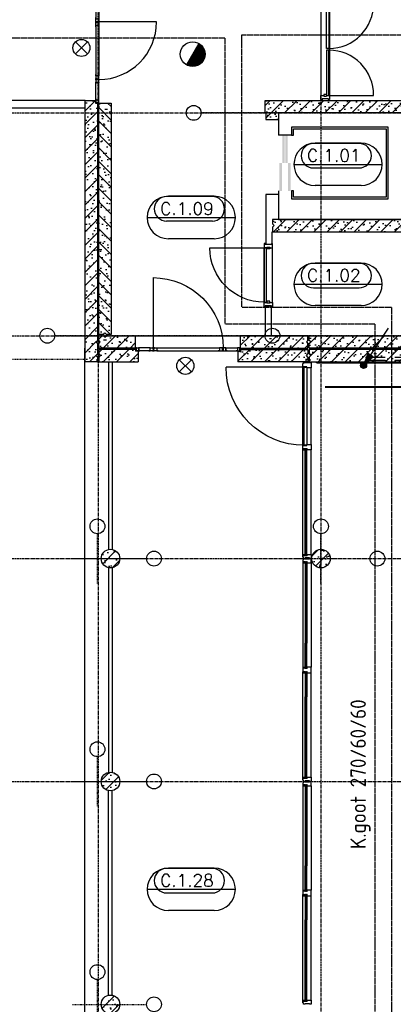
# Model space of a CAD drawing. Extents: x 0 to 1189, y 0 to 841.
# Tile 26 of 33: x 576 to 636, y 396 to 555. Entities that reach past the tile are written whole.
import ezdxf

# ---------------------------------------------------------------- set-up
doc = ezdxf.new("R2010")
doc.units = 0
doc.header["$PDSIZE"] = 2
for name, pattern in [('AUSGEZOGEN', [0]), ('B0304', [6, 5, -0.5, 0, -0.5]), ('B0702', [1.171875, 0.78125, -0.390625]), ('DASHDOT', [25.4, 12.7, -6.35, 0, -6.35]), ('E0001', [1, 1, 0]), ('E0003', [4.7625, 3.175, -1.5875])]:
    doc.linetypes.add(name, pattern=pattern)
doc.layers.get('0').update_dxf_attribs({"linetype": 'CONTINUOUS'})
for name, color, linetype in [('AB$1A---_ATTRIB', 9, 'CONTINUOUS'), ('AL$1A---_ALGEMEEN', 9, 'CONTINUOUS'), ('EL63----_LICHTINST', 2, 'CONTINUOUS'), ('EL65----_BEVEILIGING', 2, 'CONTINUOUS'), ('ET6130--_KANALISATIE', 7, 'CONTINUOUS'), ('GOTEN', 3, 'CONTINUOUS'), ('STRAMIEN', 1, 'CONTINUOUS')]:
    doc.layers.add(name, color=color, linetype=linetype)
doc.styles.add('B-01', font='romans.shx', dxfattribs={"width": 1.2})
doc.styles.add('ROMANS', font='romans.shx', dxfattribs={"height": 300})
doc.styles.add('ROMANSCURSIEF', font='romans.shx', dxfattribs={"oblique": 15, "height": 300})
doc.styles.get("Standard").update_dxf_attribs({"font": 'ISO'})
pattern_1 = [(225, (0, 0), (108.6116, -108.6116), []), (197, (0, 0), (-41.2599, -127.7242), [0, -130.56, -73.92, 0, -107.52]), (228, (0, 0), (29.4649, -129.8749), [0, -129.28, 0, -131.84, 0, -106.24]), (251, (0, 0), (76.6585, -107.6209), [0, -128, 0, -768, -105.28])]

# ---------------------------------------------------------------- blocks, each defined once
blk = doc.blocks.new('-954P1-KHIB')
at = {"layer": 'AL$1A---_ALGEMEEN'}
blk.add_lwpolyline([(-87, -105), (-61, -105), (-61, -52), (-87, -52)], close=True, dxfattribs=at)
blk = doc.blocks.new('-P1KHI01')
at = {"layer": 'AL$1A---_ALGEMEEN', "ltscale": 2}
for p, q in [((20, 876), (20, -3)), ((-49, -18.5), (-49, 0)), ((-49, 0), (18, 0)), ((18, 0), (18, -43)), ((968, 0), (901, 0)), ((901, 0), (901, -43)), ((968, -18.5), (968, 0)), ((-49, -18.5), (-40, -18.5)), ((-49, -120.5), (-40, -120.5)), ((18, -139), (-49, -139)), ((-40, -18.5), (-40, -120.5)), ((9, -43), (9, -96)), ((9, -43), (18, -43)), ((9, -96), (18, -96)), ((18, -96), (18, -139)), ((910, -43), (901, -43)), ((910, -96), (901, -96)), ((901, -96), (901, -139)), ((901, -139), (968, -139)), ((910, -43), (910, -96)), ((968, -18.5), (959, -18.5)), ((959, -18.5), (959, -120.5)), ((968, -120.5), (959, -120.5))]:
    blk.add_line(p, q, dxfattribs=at)
at = {"layer": 'AL$1A---_ALGEMEEN', "color": 15, "ltscale": 2}
for p, q in [((901, 0), (18, 0)), ((901, -139), (18, -139))]:
    blk.add_line(p, q, dxfattribs=at)
at = {"layer": 'AL$1A---_ALGEMEEN', "ltscale": 2}
for points in [[(-49, -139), (-49, -120.5)], [(968, -139), (968, -120.5)]]:
    blk.add_lwpolyline(points, dxfattribs=at)
at = {"layer": 'AL$1A---_ALGEMEEN', "color": 15}
blk.add_lwpolyline([(899, -3), (899, -42), (20, -42), (20, -3)], close=True, dxfattribs=at)
at = {"layer": 'AL$1A---_ALGEMEEN'}
blk.add_lwpolyline([(884, -43), (910, -43), (910, -96), (884, -96)], close=True, dxfattribs=at)
at = {"layer": 'AL$1A---_ALGEMEEN', "ltscale": 2}
blk.add_arc((20, -3), 879, 0.19555, 90, dxfattribs=at)
at = {"layer": 'AL$1A---_ALGEMEEN', "ltscale": 2, "rotation": 180}
blk.add_blockref('-954P1-KHIB', (-52.4, -148.3), dxfattribs=at)
blk = doc.blocks.new('-STR-P2')
at = {"layer": 'AL$1A---_ALGEMEEN', "linetype": 'DASHDOT', "ltscale": 0.1}
for p, q in [((0, -401), (0, 401)), ((-401, 0), (793, 0))]:
    blk.add_line(p, q, dxfattribs=at)
at = {"layer": 'AL$1A---_ALGEMEEN', "linetype": 'Continuous', "ltscale": 2}
for centre in [(0, 521), (913, 0)]:
    blk.add_circle(centre, 120, dxfattribs=at)
blk.add_point((0, 0), dxfattribs=at)
blk = doc.blocks.new('-P283')
at = {"layer": 'AL$1A---_ALGEMEEN', "ltscale": 2}
h = blk.add_hatch(dxfattribs=at)
h.set_pattern_fill('PREFB', color=256, scale=8, angle=180, style=0)
h.set_pattern_definition(pattern_1)
h.paths.add_polyline_path([(150, 0, 1), (-150, 0, 1)])
at = {"layer": 'AL$1A---_ALGEMEEN', "color": 15, "ltscale": 2}
blk.add_circle((0, 0), 150, dxfattribs=at)
at = {"layer": 'AL$1A---_ALGEMEEN', "color": 15, "linetype": 'Continuous'}
blk.add_circle((0, 0), 150, dxfattribs=at)
at = {"layer": 'AL$1A---_ALGEMEEN', "linetype": 'DASHDOT', "ltscale": 0.5}
blk.add_blockref('-STR-P2', (0, 0), dxfattribs=at)
blk = doc.blocks.new('-90X136X')
at = {"layer": 'AL$1A---_ALGEMEEN', "ltscale": 2}
for p, q in [((-90, 0), (-90, -30)), ((0, 0), (-90, 0)), ((0, -30), (0, 0)), ((-90, -30), (-90, -72)), ((-90, -72), (-73, -72)), ((-73, -72), (-73, -139)), ((-73, -139), (-47, -139)), ((-47, -139), (-20, -139))]:
    blk.add_line(p, q, dxfattribs=at)
blk.add_lwpolyline([(0, -30), (-9, -30), (-9, -124), (-20, -124), (-20, -139)], dxfattribs=at)
blk = doc.blocks.new('-P1KHI31')
at = {"layer": 'AL$1A---_ALGEMEEN', "ltscale": 2}
for p, q in [((69, -155), (2, -155)), ((2, -155), (2, -185)), ((69, -227), (69, -155)), ((1844.5, -155), (1754.5, -155)), ((1754.5, -155), (1754.5, -185)), ((1844.5, -227), (1844.5, -155)), ((2, -185), (11, -185)), ((11, -254), (2, -254)), ((2, -254), (2, -279)), ((2, -279), (22, -279)), ((11, -185), (11, -254)), ((22, -279), (22, -294)), ((22, -294), (52, -294)), ((52, -227), (69, -227)), ((52, -294), (52, -227)), ((1754.5, -185), (1754.5, -227)), ((1754.5, -227), (1771.5, -227)), ((1771.5, -227), (1771.5, -294)), ((1771.5, -294), (1797.5, -294)), ((1797.5, -294), (1827.5, -294)), ((1797.5, -294), (1797.5, -294)), ((1827.5, -294), (1827.5, -227)), ((1827.5, -227), (1844.5, -227)), ((3094, -269), (3094, -1533)), ((3122, -294), (3122, -294))]:
    blk.add_line(p, q, dxfattribs=at)
at = {"layer": 'AL$1A---_ALGEMEEN', "color": 15, "ltscale": 2}
for p, q in [((69, -155), (1754.5, -155)), ((1844.5, -155), (3079, -155)), ((52, -294), (3096, -294)), ((57, -230), (1766.5, -230)), ((57, -230), (57, -254)), ((57, -235), (1766.5, -235)), ((57, -250), (1766.5, -250)), ((57, -254), (1766.5, -254)), ((65, -235), (65, -250)), ((1758.5, -235), (1758.5, -250)), ((1766.5, -230), (1766.5, -254))]:
    blk.add_line(p, q, dxfattribs=at)
at = {"layer": 'AL$1A---_ALGEMEEN', "color": 15}
for p, q in [((69, -227), (73.2, -230)), ((69, -257), (73.2, -254)), ((1754.5, -227), (1750.3, -230)), ((1754.5, -257), (1750.3, -254))]:
    blk.add_line(p, q, dxfattribs=at)
at = {"layer": 'AL$1A---_ALGEMEEN', "color": 15, "ltscale": 2}
for points in [[(57, -254), (52, -254), (57, -230), (52, -230), (57, -254)], [(1766.5, -254), (1771.5, -254), (1766.5, -230), (1771.5, -230), (1766.5, -254)]]:
    blk.add_lwpolyline(points, dxfattribs=at)
at = {"layer": 'AL$1A---_ALGEMEEN'}
for points in [[(52, -284), (69, -284), (69, -257), (52, -257)], [(1771.5, -284), (1754.5, -284), (1754.5, -257), (1771.5, -257)]]:
    blk.add_lwpolyline(points, close=True, dxfattribs=at)
at = {"layer": 'AL$1A---_ALGEMEEN', "ltscale": 2}
blk.add_lwpolyline([(1830, -229), (1830, -269), (3094, -269), (3094, -229)], close=True, dxfattribs=at)
blk.add_arc((3094, -269), 1264, 180, 270, dxfattribs=at)
at = {"layer": 'AL$1A---_ALGEMEEN'}
for p in [(52, -227), (52, -257), (1771.5, -227), (1771.5, -257)]:
    blk.add_point(p, dxfattribs=at)
at = {"layer": 'AL$1A---_ALGEMEEN', "ltscale": 2}
blk.add_blockref('-90X136X', (3169, -155), dxfattribs=at)
blk = doc.blocks.new('-GLASA')
at = {"layer": 'AL$1A---_ALGEMEEN', "color": 15, "ltscale": 2}
for p, q in [((5, 27), (407, 27)), ((5, 27), (5, 3)), ((5, 22), (407, 22)), ((5, 7), (407, 7)), ((5, 3), (407, 3)), ((13, 22), (13, 7))]:
    blk.add_line(p, q, dxfattribs=at)
at = {"layer": 'AL$1A---_ALGEMEEN', "color": 15}
for p, q in [((17, 30), (21, 27)), ((17, 0), (21, 3))]:
    blk.add_line(p, q, dxfattribs=at)
at = {"layer": 'AL$1A---_ALGEMEEN', "color": 15, "ltscale": 2}
blk.add_lwpolyline([(5, 3), (0, 3), (5, 27), (0, 27), (5, 3)], dxfattribs=at)
at = {"layer": 'AL$1A---_ALGEMEEN'}
for p in [(0, 30), (0, 0)]:
    blk.add_point(p, dxfattribs=at)
blk = doc.blocks.new('-P1KHI32')
at = {"layer": 'AL$1A---_ALGEMEEN', "ltscale": 2}
for p, q in [((69, -155), (2, -155)), ((2, -155), (2, -185)), ((69, -227), (69, -155)), ((1845, -155), (1755, -155)), ((1755, -155), (1755, -185)), ((1845, -227), (1845, -155)), ((3531, -227), (3531, -155)), ((3531, -155), (3598, -155)), ((3598, -155), (3598, -185)), ((2, -185), (11, -185)), ((11, -254), (2, -254)), ((2, -254), (2, -279)), ((2, -279), (22, -279)), ((11, -185), (11, -254)), ((22, -279), (22, -294)), ((22, -294), (52, -294)), ((52, -227), (69, -227)), ((52, -294), (52, -227)), ((1755, -185), (1755, -227)), ((1755, -227), (1772, -227)), ((1772, -227), (1772, -294)), ((1772, -294), (1798, -294)), ((1798, -294), (1798, -294)), ((1798, -294), (1828, -294)), ((1828, -227), (1845, -227)), ((1828, -294), (1828, -227)), ((3548, -227), (3531, -227)), ((3548, -294), (3548, -227)), ((3578, -294), (3548, -294)), ((3598, -279), (3578, -279)), ((3578, -279), (3578, -294)), ((3598, -185), (3589, -185)), ((3589, -185), (3589, -254)), ((3589, -254), (3598, -254)), ((3598, -254), (3598, -279))]:
    blk.add_line(p, q, dxfattribs=at)
at = {"layer": 'AL$1A---_ALGEMEEN', "color": 15, "ltscale": 2}
for p, q in [((69, -155), (1755, -155)), ((3531, -155), (1845, -155)), ((52, -294), (1772, -294)), ((432, -230), (1365, -230)), ((432, -235), (1365, -235)), ((432, -250), (1365, -250)), ((432, -254), (1365, -254)), ((3548, -294), (1828, -294)), ((3168, -230), (2235, -230)), ((3168, -235), (2235, -235)), ((3168, -250), (2235, -250)), ((3168, -254), (2235, -254))]:
    blk.add_line(p, q, dxfattribs=at)
at = {"layer": 'AL$1A---_ALGEMEEN'}
for points in [[(52, -284), (69, -284), (69, -257), (52, -257)], [(1772, -284), (1755, -284), (1755, -257), (1772, -257)], [(1830, -284), (1847, -284), (1847, -257), (1830, -257)], [(3548, -284), (3531, -284), (3531, -257), (3548, -257)]]:
    blk.add_lwpolyline(points, close=True, dxfattribs=at)
at = {"layer": 'AL$1A---_ALGEMEEN', "ltscale": 2}
for p in [(52, -257), (1828, -257)]:
    blk.add_blockref('-GLASA', p, dxfattribs=at)
at = {"layer": 'AL$1A---_ALGEMEEN', "ltscale": 2, "xscale": -1}
for p in [(1772, -257), (3548, -257)]:
    blk.add_blockref('-GLASA', p, dxfattribs=at)
blk = doc.blocks.new('-P1KHI20')
at = {"layer": 'AL$1A---_ALGEMEEN', "ltscale": 2}
for p, q in [((-3, 0), (64, 0)), ((-3, -19), (-3, 0)), ((7, -19), (-3, -19)), ((-3, -139), (-3, -121)), ((-3, -121), (7, -121)), ((64, -139), (-3, -139)), ((7, -121), (7, -19)), ((64, 0), (64, -49)), ((64, -90), (64, -139)), ((66, -130), (66, -851)), ((1552, -130), (1552, -851)), ((1621, 0), (1554, 0)), ((1554, 0), (1554, -49)), ((1554, -90), (1554, -139)), ((1554, -139), (1621, -139)), ((1611, -121), (1611, -19)), ((1611, -19), (1621, -19)), ((1621, -121), (1611, -121)), ((1621, -19), (1621, 0)), ((1621, -139), (1621, -121))]:
    blk.add_line(p, q, dxfattribs=at)
at = {"layer": 'AL$1A---_ALGEMEEN', "color": 15, "ltscale": 2}
for p, q in [((1554, 0), (64, 0)), ((1554, -139), (64, -139))]:
    blk.add_line(p, q, dxfattribs=at)
at = {"layer": 'AL$1A---_ALGEMEEN'}
for p, q in [((81, -49), (55, -49)), ((55, -49), (55, -90)), ((81, -90), (55, -90)), ((81, -90), (81, -49)), ((1537, -90), (1537, -49)), ((1537, -49), (1563, -49)), ((1537, -90), (1563, -90)), ((1563, -49), (1563, -90))]:
    blk.add_line(p, q, dxfattribs=at)
at = {"layer": 'AL$1A---_ALGEMEEN', "color": 15}
for points in [[(796, -130), (796, -91), (66, -91), (66, -130)], [(822, -130), (822, -91), (1552, -91), (1552, -130)]]:
    blk.add_lwpolyline(points, close=True, dxfattribs=at)
at = {"layer": 'AL$1A---_ALGEMEEN', "ltscale": 2}
for centre, start, end in [((74, -129), 269.366, 359.9227), ((1544, -129), 180.0773, 270.634)]:
    blk.add_arc(centre, 722, start, end, dxfattribs=at)
blk = doc.blocks.new('-P258')
at = {"layer": 'AL$1A---_ALGEMEEN'}
h = blk.add_hatch(dxfattribs=at)
h.set_pattern_fill('PREFB', color=256, scale=8, angle=180, style=0)
h.set_pattern_definition(pattern_1)
h.paths.add_polyline_path([(1440, 0), (-780, 0), (-780, -75), (-755, -100), (-780, -125), (-780, -200), (1440, -200), (1440, -125), (1415, -100), (1440, -75)])
at = {"layer": 'AL$1A---_ALGEMEEN', "color": 15, "linetype": 'Continuous'}
for p, q in [((1440, 0), (-780, 0)), ((-780, 0), (-780, -75)), ((1440, 0), (1440, -75)), ((-755, -100), (-780, -75)), ((-780, -125), (-755, -100)), ((-780, -125), (-780, -200)), ((1440, -75), (1415, -100)), ((1415, -100), (1440, -125)), ((1440, -125), (1440, -200)), ((-780, -200), (1440, -200))]:
    blk.add_line(p, q, dxfattribs=at)
blk = doc.blocks.new('01564')
at = {"layer": 'AL$1A---_ALGEMEEN', "color": 15, "linetype": 'AUSGEZOGEN'}
for p, q in [((0, 1.5), (0, 48.5)), ((1.5, 50), (38.5, 50)), ((1.5, 1.5), (1.5, 48.5)), ((1.5, 48.5), (38.5, 48.5)), ((40, 1.5), (1.5, 1.5)), ((58.5, 0), (1.5, 0)), ((38.5, 48.5), (38.5, 3)), ((40, 48.5), (40, 3)), ((40, 3), (58.5, 3)), ((58.5, 1.5), (40, 1.5))]:
    blk.add_line(p, q, dxfattribs=at)
for centre, start, end in [((1.5, 48.5), 90, 180), ((1.5, 1.5), 180, 270), ((38.5, 48.5), 0, 90), ((40, 3), 180, 270), ((58.5, 1.5), 0, 90), ((58.5, 1.5), 270, 0)]:
    blk.add_arc(centre, 1.5, start, end, dxfattribs=at)
blk = doc.blocks.new('30114')
at = {"layer": 'AL$1A---_ALGEMEEN', "color": 15, "linetype": 'AUSGEZOGEN'}
for p, q in [((-18.5, 3), (0, 3)), ((0, 1.5), (-18.5, 1.5)), ((0, 0), (-18.5, 0)), ((0, 21.22636), (0, 48.5)), ((0, 3), (0, 21.22636)), ((42, 1.5), (0, 1.5)), ((61.5, 0), (0, 0)), ((1.5, 50), (38.5, 50)), ((1.5, 21.22636), (1.5, 48.5)), ((1.5, 48.5), (38.5, 48.5)), ((1.5, 3), (1.5, 21.22636)), ((38.5, 48.5), (38.5, 43)), ((40, 48.5), (40, 43)), ((40, 43), (48.5, 43)), ((40, 41.5), (48.5, 41.5)), ((48.5, 8.5), (42, 8.5)), ((48.5, 7), (42, 7)), ((42, 3), (61.5, 3)), ((42, 1.5), (61.5, 1.5)), ((48.5, 41.5), (48.5, 21.22636)), ((48.5, 21.22636), (48.5, 8.5)), ((50, 41.5), (50, 21.22636)), ((50, 21.22636), (50, 8.5))]:
    blk.add_line(p, q, dxfattribs=at)
for centre, radius, start, end in [((-18.5, 1.5), 1.5, 90, 180), ((-18.5, 1.5), 1.5, 180, 270), ((1.5, 48.5), 1.5, 90, 180), ((0, 3), 1.5, 270, 0), ((38.5, 48.5), 1.5, 0, 90), ((40, 43), 1.5, 180, 270), ((42, 5), 3.5, 90, 180), ((42, 5), 3.5, 180, 270), ((42, 5), 2, 90, 180), ((42, 5), 2, 180, 270), ((48.5, 41.5), 1.5, 0, 90), ((48.5, 8.5), 1.5, 270, 0), ((61.5, 1.5), 1.5, 0, 90), ((61.5, 1.5), 1.5, 270, 0)]:
    blk.add_arc(centre, radius, start, end, dxfattribs=at)
blk = doc.blocks.new('30416')
at = {"layer": 'AL$1A---_ALGEMEEN', "color": 15, "linetype": 'AUSGEZOGEN'}
for p, q in [((-21.50002, 50), (9.86174, 50.00002)), ((-21.50002, 48.5), (-2.000015, 48.5)), ((-2.000015, 47), (-21.50002, 47)), ((-10, 31.0621), (-10, 41.5)), ((-10, 8.5), (-10, 31.0621)), ((-8.5, 43), (-2, 43)), ((-8.5, 41.5), (-2, 41.5)), ((-8.5, 31.0621), (-8.5, 41.5)), ((-8.5, 8.5), (-8.5, 31.0621)), ((0, 8.5), (-8.5, 8.5)), ((0, 7), (-8.5, 7)), ((-2.000015, 48.5), (9.86174, 48.5)), ((0, 1.5), (0, 7)), ((1.5, 1.5), (1.5, 7)), ((9.861786, 1.5), (1.5, 1.5)), ((9.861786, 0), (1.5, 0)), ((40, 1.500015), (9.861755, 1.5)), ((9.861786, 50), (38.5, 50.00002)), ((9.861786, 48.5), (38.5, 48.50002)), ((58.50002, 0.000015), (9.861786, 0)), ((38.5, 48.5), (38.5, 31.0621)), ((38.5, 31.06212), (38.5, 3.000015)), ((40, 48.5), (40, 31.0621)), ((40, 31.06212), (40, 3.000015)), ((40, 3.000015), (58.5, 3.000015)), ((58.50002, 1.500015), (40, 1.500015))]:
    blk.add_line(p, q, dxfattribs=at)
for centre, radius, start, end in [((-21.50002, 48.5), 1.5, 90, 180), ((-21.50002, 48.5), 1.5, 180, 270), ((-8.5, 41.5), 1.5, 90, 180), ((-8.5, 8.5), 1.5, 180, 270), ((-2.000015, 45), 3.5, 0, 90.00001), ((-2.000015, 45), 2, 0, 90.00001), ((-2.000015, 45), 3.5, 270, 0), ((-2.000015, 45), 2, 270, 0), ((0, 7), 1.5, 0, 90), ((1.5, 1.5), 1.5, 180, 270), ((38.5, 48.5), 1.5, 0, 90.00001), ((40, 3.000015), 1.5, 180, 270), ((58.50002, 1.500015), 1.5, 0, 90.00001), ((58.50002, 1.500015), 1.5, 270, 0)]:
    blk.add_arc(centre, radius, start, end, dxfattribs=at)
blk = doc.blocks.new('-954P1-KSI04')
at = {"layer": 'AL$1A---_ALGEMEEN', "color": 15, "ltscale": 2}
for p, q in [((-1647.499996, -55), (-1359.499998, -55)), ((-1627.499996, -5), (-1379.499998, -5)), ((-441.499998, -55.00002), (-1254.499998, -55.00002)), ((-461.500018, -5.000015), (-1234.499978, -5.000015)), ((-48.5, -55), (-336.499998, -55)), ((-68.5, -5), (-316.499998, -5))]:
    blk.add_line(p, q, dxfattribs=at)
at = {"layer": 'AL$1A---_ALGEMEEN', "ltscale": 2}
blk.add_line((-381.499978, -988.00004), (-381.499978, -55), dxfattribs=at)
blk.add_arc((-381.499978, -55), 933.00004, 180, 270, dxfattribs=at)
at = {"layer": 'AL$1A---_ALGEMEEN', "ltscale": 2, "xscale": -1, "rotation": 180}
for name, p in [('01564', (-1685.999996, -5)), ('30114', (-1360.999998, -5)), ('30416', (-1292.999998, -5))]:
    blk.add_blockref(name, p, dxfattribs=at)
at = {"layer": 'AL$1A---_ALGEMEEN', "color": 15, "ltscale": 2, "rotation": 180}
blk.add_blockref('30416', (-402.999998, -5), dxfattribs=at)
at = {"layer": 'AL$1A---_ALGEMEEN', "ltscale": 2, "rotation": 180}
for name, p in [('30114', (-334.999998, -5)), ('01564', (-10, -5))]:
    blk.add_blockref(name, p, dxfattribs=at)
blk = doc.blocks.new('-954P1-KSI03')
at = {"layer": 'AL$1A---_ALGEMEEN', "color": 15, "ltscale": 2}
for p, q in [((236.5, -55), (48.5, -55)), ((216.5, -5), (68.5, -5)), ((341.5, -55.00002), (1354.5, -55.00002)), ((361.50002, -5.000015), (1334.49998, -5.000015)), ((1459.5, -55), (1647.5, -55)), ((1479.5, -5), (1627.5, -5))]:
    blk.add_line(p, q, dxfattribs=at)
at = {"layer": 'AL$1A---_ALGEMEEN', "ltscale": 2}
blk.add_line((281.49998, -1188.00004), (281.49998, -55), dxfattribs=at)
blk.add_arc((281.49998, -55), 1133.00004, 270, 0, dxfattribs=at)
at = {"layer": 'AL$1A---_ALGEMEEN', "ltscale": 2, "xscale": -1, "rotation": 180}
for name, p in [('01564', (10, -5)), ('30114', (235, -5))]:
    blk.add_blockref(name, p, dxfattribs=at)
at = {"layer": 'AL$1A---_ALGEMEEN', "color": 15, "ltscale": 2, "xscale": -1, "rotation": 180}
blk.add_blockref('30416', (303, -5), dxfattribs=at)
at = {"layer": 'AL$1A---_ALGEMEEN', "ltscale": 2, "rotation": 180}
for name, p in [('30416', (1393, -5)), ('30114', (1461, -5)), ('01564', (1686, -5))]:
    blk.add_blockref(name, p, dxfattribs=at)
blk = doc.blocks.new('-P161')
at = {"layer": 'AL$1A---_ALGEMEEN', "ltscale": 2}
h = blk.add_hatch(dxfattribs=at)
h.set_pattern_fill('PREFB', color=256, scale=8, angle=180, style=0)
h.set_pattern_definition(pattern_1)
h.paths.add_polyline_path([(20, -10), (20, -85), (45, -110), (20, -135), (20, -210), (3757, -210), (3757, -10)])
h.paths.add_polyline_path([(5453, -10), (5453, -210), (7190, -210), (7190, -135), (7165, -110), (7190, -85), (7190, -10)])
at = {"layer": 'AL$1A---_ALGEMEEN', "linetype": 'DASHDOT', "ltscale": 0.5}
blk.add_line((-430, 0), (7750, 0), dxfattribs=at)
at = {"layer": 'AL$1A---_ALGEMEEN', "color": 15, "linetype": 'Continuous'}
for p, q in [((20, -10), (3757, -10)), ((20, -85), (20, -10)), ((20, -210), (20, -135)), ((3757, -10), (3757, -210)), ((5453, -210), (5453, -10)), ((5453, -10), (7190, -10)), ((7190, -85), (7190, -10)), ((7190, -210), (7190, -135)), ((3757, -210), (20, -210)), ((7190, -210), (5453, -210))]:
    blk.add_line(p, q, dxfattribs=at)
for points in [[(20, -85), (45, -110), (20, -135)], [(7190, -135), (7165, -110), (7190, -85)]]:
    blk.add_lwpolyline(points, dxfattribs=at)
at = {"layer": 'AL$1A---_ALGEMEEN', "linetype": 'Continuous', "ltscale": 2}
blk.add_circle((7870, 0), 120, dxfattribs=at)
for p in [(0, 0), (3600, 0), (7200, 0)]:
    blk.add_point(p, dxfattribs=at)
blk = doc.blocks.new('-P152')
at = {"layer": 'AL$1A---_ALGEMEEN', "ltscale": 2}
h = blk.add_hatch(dxfattribs=at)
h.set_pattern_fill('PREFB', color=256, scale=8, angle=180, style=0)
h.set_pattern_definition(pattern_1)
h.paths.add_polyline_path([(-210, -220), (-1297, -220), (-1297, -250), (-1340, -250), (-1340, -420), (-210, -420), (-210, -345), (-235, -320), (-210, -295)])
h.paths.add_polyline_path([(-2950, -250), (-2993, -250), (-2993, -220), (-3590, -220), (-3590, -295), (-3565, -320), (-3590, -345), (-3590, -420), (-2950, -420)])
at = {"layer": 'AL$1A---_ALGEMEEN', "linetype": 'DASHDOT', "ltscale": 0.5}
blk.add_line((-4010, 0), (1320, 0), dxfattribs=at)
at = {"layer": 'AL$1A---_ALGEMEEN', "color": 15, "linetype": 'Continuous'}
for p, q in [((-2993, -220), (-3590, -220)), ((-3590, -220), (-3590, -295)), ((-3590, -295), (-3565, -320)), ((-2993, -220), (-2993, -250)), ((-2950, -250), (-2993, -250)), ((-2950, -250), (-2950, -420)), ((-1340, -250), (-1340, -420)), ((-1340, -250), (-1297, -250)), ((-1297, -220), (-210, -220)), ((-1297, -220), (-1297, -250)), ((-235, -320), (-210, -295)), ((-210, -220), (-210, -295)), ((-3565, -320), (-3590, -345)), ((-3590, -345), (-3590, -420)), ((-3590, -420), (-2950, -420)), ((-210, -420), (-1340, -420)), ((-210, -345), (-235, -320)), ((-210, -345), (-210, -420))]:
    blk.add_line(p, q, dxfattribs=at)
at = {"layer": 'AL$1A---_ALGEMEEN', "linetype": 'Continuous', "ltscale": 2}
blk.add_circle((1440, 0), 120, dxfattribs=at)
for p in [(-3600, 0), (0, 0)]:
    blk.add_point(p, dxfattribs=at)
blk = doc.blocks.new('-P153')
at = {"layer": 'AL$1A---_ALGEMEEN', "ltscale": 2}
h = blk.add_hatch(dxfattribs=at)
h.set_pattern_fill('PREFB', color=256, scale=8, angle=180, style=0)
h.set_pattern_definition(pattern_1)
h.paths.add_polyline_path([(-2303, 0), (-2303, 200), (-3390, 200), (-3390, 125), (-3365, 100), (-3390, 75), (-3390, 0)])
h.paths.add_polyline_path([(-607, 200), (-607, 0), (-135, 0), (-110, 25), (-85, 0), (-10, 0), (-10, 75), (-35, 100), (-10, 125), (-10, 200)])
at = {"layer": 'AL$1A---_ALGEMEEN', "color": 15, "linetype": 'Continuous'}
for p, q in [((-2303, 200), (-3390, 200)), ((-3390, 200), (-3390, 125)), ((-2303, 200), (-2303, 0)), ((-607, 200), (-607, 0)), ((-607, 200), (-10, 200)), ((-10, 200), (-10, 125)), ((-3365, 100), (-3390, 125)), ((-3390, 75), (-3365, 100)), ((-3390, 75), (-3390, 0)), ((-3390, 0), (-2303, 0)), ((-135, 0), (-607, 0)), ((-110, 25), (-135, 0)), ((-85, 0), (-110, 25)), ((-10, 0), (-85, 0)), ((-10, 125), (-35, 100)), ((-35, 100), (-10, 75)), ((-10, 75), (-10, 0))]:
    blk.add_line(p, q, dxfattribs=at)
at = {"layer": 'AL$1A---_ALGEMEEN', "linetype": 'DASHDOT', "ltscale": 0.5}
blk.add_line((-3779, 0), (701, 0), dxfattribs=at)
at = {"layer": 'AL$1A---_ALGEMEEN', "linetype": 'Continuous', "ltscale": 2}
blk.add_circle((821, 0), 120, dxfattribs=at)
for p in [(-3600, 0), (0, 0)]:
    blk.add_point(p, dxfattribs=at)
blk = doc.blocks.new('-P151')
at = {"layer": 'AL$1A---_ALGEMEEN', "ltscale": 2}
h = blk.add_hatch(dxfattribs=at)
h.set_pattern_fill('PREFB', color=256, scale=8, angle=180, style=0)
h.set_pattern_definition(pattern_1)
h.paths.add_polyline_path([(3590, -420), (3590, -345), (3565, -320), (3590, -295), (3590, -220), (-3790, -220), (-3790, -295), (-3765, -320), (-3790, -345), (-3790, -420)])
at = {"layer": 'AL$1A---_ALGEMEEN', "linetype": 'DASHDOT', "ltscale": 0.5}
blk.add_line((-4535, 0), (4395, 0), dxfattribs=at)
at = {"layer": 'AL$1A---_ALGEMEEN', "color": 15, "linetype": 'Continuous'}
for p, q in [((3590, -220), (-3790, -220)), ((-3790, -220), (-3790, -295)), ((-3765, -320), (-3790, -295)), ((3590, -295), (3565, -320)), ((3590, -220), (3590, -295)), ((-3790, -345), (-3765, -320)), ((-3790, -345), (-3790, -420)), ((-3790, -420), (-10, -420)), ((10, -420), (3590, -420)), ((3565, -320), (3590, -345)), ((3590, -345), (3590, -420))]:
    blk.add_line(p, q, dxfattribs=at)
at = {"layer": 'AL$1A---_ALGEMEEN'}
for p, q in [((-3680, -420), (-3660, -440)), ((-3660, -440), (-20, -440)), ((-10, -430), (-20, -440)), ((-10, -420), (-10, -430)), ((10, -420), (10, -430)), ((10, -430), (20, -440)), ((3580, -440), (20, -440)), ((3590, -430), (3580, -440)), ((3590, -420), (3590, -430))]:
    blk.add_line(p, q, dxfattribs=at)
at = {"layer": 'AL$1A---_ALGEMEEN', "color": 15, "linetype": 'Continuous'}
blk.add_lwpolyline([(-10, -420), (-10, -410), (10, -410), (10, -420)], dxfattribs=at)
at = {"layer": 'AL$1A---_ALGEMEEN', "linetype": 'Continuous', "ltscale": 2}
blk.add_circle((4515, 0), 120, dxfattribs=at)
for p in [(-3600, 0), (0, 0), (3600, 0)]:
    blk.add_point(p, dxfattribs=at)
blk = doc.blocks.new('-P154')
at = {"layer": 'AL$1A---_ALGEMEEN', "ltscale": 2}
h = blk.add_hatch(dxfattribs=at)
h.set_pattern_fill('PREFB', color=256, scale=8, angle=180, style=0)
h.set_pattern_definition(pattern_1)
h.paths.add_polyline_path([(7390, 0), (7390, 75), (7365, 100), (7390, 125), (7390, 200), (10, 200), (10, 125), (35, 100), (10, 75), (10, 0)])
at = {"layer": 'AL$1A---_ALGEMEEN', "color": 15, "linetype": 'Continuous'}
for p, q in [((10, 200), (7390, 200)), ((10, 125), (10, 200)), ((7390, 200), (7390, 125)), ((10, 125), (35, 100)), ((35, 100), (10, 75)), ((10, 0), (10, 75)), ((7390, 0), (10, 0)), ((7390, 125), (7365, 100)), ((7365, 100), (7390, 75)), ((7390, 75), (7390, 0))]:
    blk.add_line(p, q, dxfattribs=at)
at = {"layer": 'AL$1A---_ALGEMEEN', "linetype": 'DASHDOT', "ltscale": 0.5}
blk.add_line((-278, 0), (7863, 0), dxfattribs=at)
at = {"layer": 'AL$1A---_ALGEMEEN', "linetype": 'Continuous', "ltscale": 2}
blk.add_circle((7983, 0), 120, dxfattribs=at)
for p in [(0, 0), (3600, 0), (7200, 0)]:
    blk.add_point(p, dxfattribs=at)
blk = doc.blocks.new('-P157')
at = {"layer": 'AL$1A---_ALGEMEEN'}
h = blk.add_hatch(dxfattribs=at)
h.set_pattern_fill('PREFB', color=256, scale=8, angle=180, style=0)
h.set_pattern_definition(pattern_1)
h.paths.add_polyline_path([(900, 0), (890, 0), (-1660, 0), (-1660, -200), (900, -200)])
h.paths.add_polyline_path([(890, 105), (680, 105), (680, 0), (890, 0)])
at = {"layer": 'AL$1A---_ALGEMEEN', "linetype": 'DASHDOT', "ltscale": 0.5}
blk.add_line((-2315, 0), (1936, 0), dxfattribs=at)
at = {"layer": 'AL$1A---_ALGEMEEN', "color": 15, "linetype": 'Continuous'}
for p, q in [((-1660, -200), (-1660, 0)), ((-1660, 0), (680, 0)), ((890, 105), (680, 105)), ((680, 105), (680, 0)), ((890, 0), (890, 105)), ((890, 0), (900, 0)), ((900, 0), (900, -200)), ((900, -200), (-1660, -200))]:
    blk.add_line(p, q, dxfattribs=at)
at = {"layer": 'AL$1A---_ALGEMEEN', "linetype": 'Continuous', "ltscale": 2}
blk.add_circle((2056, 0), 120, dxfattribs=at)
blk.add_point((0, 0), dxfattribs=at)
blk = doc.blocks.new('-P31')
at = {"layer": 'AL$1A---_ALGEMEEN', "ltscale": 2}
h = blk.add_hatch(dxfattribs=at)
h.set_pattern_fill('PREFB', color=256, scale=8, angle=180, style=0)
h.set_pattern_definition(pattern_1)
h.paths.add_polyline_path([(-10, 7190), (-85, 7190), (-110, 7165), (-135, 7190), (-210, 7190), (-210, 5410), (-40, 5410), (-40, 5453), (-10, 5453)])
h.paths.add_polyline_path([(-10, 3757), (-40, 3757), (-40, 3800), (-210, 3800), (-210, -420), (-10, -420), (-10, -345), (-35, -320), (-10, -295), (-10, -125), (-35, -100), (-10, -75)])
at = {"layer": 'AL$1A---_ALGEMEEN', "linetype": 'Continuous', "ltscale": 2}
for p, q in [((-210, 5410), (-210, 7190)), ((-210, 7190), (-135, 7190)), ((-135, 7190), (-110, 7165)), ((-110, 7165), (-85, 7190)), ((-40, 5410), (-210, 5410)), ((-40, 5410), (-40, 5453)), ((-40, 5453), (-10, 5453)), ((-210, 3800), (-40, 3800)), ((-210, -420), (-210, 3800)), ((-40, 3800), (-40, 3757)), ((-40, 3757), (-10, 3757)), ((-10, 3757), (-10, -75)), ((-35, -100), (-10, -75)), ((-10, -125), (-35, -100)), ((-10, -125), (-10, -295)), ((-35, -320), (-10, -295)), ((-10, -420), (-210, -420)), ((-10, -345), (-35, -320)), ((-10, -345), (-10, -420))]:
    blk.add_line(p, q, dxfattribs=at)
blk.add_lwpolyline([(-85, 7190), (-10, 7190), (-10, 5453)], dxfattribs=at)
blk = doc.blocks.new('-RUIM-NR')
at = {"layer": 'AL$1A---_ALGEMEEN', "color": 15, "linetype": 'ByBlock'}
for p, q in [((340, 337), (-399, 337)), ((370, 343), (-370, 343)), ((-713, 0), (713, 0)), ((341, -62), (-399, -62)), ((370, -343), (-370, -343))]:
    blk.add_line(p, q, dxfattribs=at)
for centre, radius, start, end in [((-370, 0), 343, 90, 270), ((-399, 140), 198, 90, 270), ((340, 140), 198, 270, 90), ((370, 0), 343, 270, 90)]:
    blk.add_arc(centre, radius, start, end, dxfattribs=at)
at = {"layer": 'AB$1A---_ATTRIB', "linetype": 'Continuous', "style": 'ROMANS'}
blk.add_attdef('RUIMTENUMMER', (-502, 43), '', height=200, dxfattribs=at)
at = {"layer": 'AB$1A---_ATTRIB', "color": 1, "linetype": 'Continuous', "style": 'ROMANS'}
blk.add_attdef('PEILMAAT', (-557, -214), '', height=150, dxfattribs=at)
blk = doc.blocks.new('-P272')
at = {"layer": 'AL$1A---_ALGEMEEN', "ltscale": 2}
h = blk.add_hatch(dxfattribs=at)
h.set_pattern_fill('PREFB', color=256, scale=8, angle=180, style=0)
h.set_pattern_definition(pattern_1)
h.paths.add_polyline_path([(150, 0, 1), (-150, 0, 1)])
at = {"layer": 'AL$1A---_ALGEMEEN', "color": 15, "ltscale": 2}
blk.add_circle((0, 0), 150, dxfattribs=at)
at = {"layer": 'AL$1A---_ALGEMEEN', "color": 15, "linetype": 'Continuous'}
blk.add_circle((0, 0), 150, dxfattribs=at)
at = {"layer": 'AL$1A---_ALGEMEEN', "linetype": 'Continuous', "ltscale": 2}
blk.add_blockref('-STR-P2', (-210, 0), dxfattribs=at)
blk = doc.blocks.new('-954P-KOZ2')
at = {"layer": 'AL$1A---_ALGEMEEN', "ltscale": 2}
blk.add_line((15, 0), (615, 0), dxfattribs=at)
at = {"layer": 'AL$1A---_ALGEMEEN', "color": 15, "ltscale": 2}
blk.add_lwpolyline([(0, 0), (0, -600), (15, -600), (15, 0)], close=True, dxfattribs=at)
at = {"layer": 'AL$1A---_ALGEMEEN', "ltscale": 2}
blk.add_arc((15, 0), 600, 270, 0, dxfattribs=at)
blk = doc.blocks.new('-954JH003')
at = {"layer": 'AL$1A---_ALGEMEEN'}
for p, q in [((200, 120), (-200, 0)), ((-200, 120), (200, 0))]:
    blk.add_line(p, q, dxfattribs=at)
blk.add_lwpolyline([(200, 120), (200, 0), (-200, 0), (-200, 120)], close=True, dxfattribs=at)
blk.add_lwpolyline([(168, 0), (168, -452), (-168, -452), (-168, 0)], dxfattribs=at)
blk = doc.blocks.new('H100017-_871429120740')
at = {"layer": 'AL$1A---_ALGEMEEN'}
for p, q in [((-18, -101), (20, -101)), ((1, -120), (1, -82))]:
    blk.add_line(p, q, dxfattribs=at)
blk.add_lwpolyline([(-300, -430), (-300, 0), (300, 0), (300, -430)], close=True, dxfattribs=at)
blk = doc.blocks.new('H100005-_871429120740')
at = {"layer": 'AL$1A---_ALGEMEEN'}
blk.add_lwpolyline([(-170, 0), (170, 0), (0, -360)], close=True, dxfattribs=at)
blk = doc.blocks.new('-LIFT')
at = {"layer": 'AL$1A---_ALGEMEEN'}
blk.add_line((210, -360), (0, -360), dxfattribs=at)
blk.add_lwpolyline([(0, -1260), (0, -1720), (2090, -1720), (2090, 0), (0, 0), (0, -360)], dxfattribs=at)
blk.add_lwpolyline([(1740, -1360), (240, -1360), (240, -1260), (210, -1260), (210, -1390), (1770, -1390), (1770, -230), (210, -230), (210, -360), (240, -360), (240, -260), (1740, -260)], close=True, dxfattribs=at)
for points in [[(100, -360), (100, -810), (60, -360), (60, -810)], [(150, -360), (150, -810), (110, -360), (110, -810)], [(55, -810), (55, -1260), (15, -810), (15, -1260)], [(195, -810), (195, -1260), (155, -810), (155, -1260)]]:
    blk.add_solid(points, dxfattribs=at)
at = {"layer": 'AB$1A---_ATTRIB', "style": 'B-01', "oblique": 15, "flags": 1}
for tag, p in [('SCHACHT', (420, -320)), ('KOOI', (690, -320)), ('DAGMAAT', (960, -320)), ('GEWICHT', (1230, -320)), ('PERSONEN', (1500, -320))]:
    blk.add_attdef(tag, p, '', height=180, rotation=270, dxfattribs=at)
blk = doc.blocks.new('-954P-LIFTA')
at = {"layer": 'AL$1A---_ALGEMEEN', "ltscale": 2}
for p, q in [((2707, 3600), (1610, 3600)), ((1610, 3500), (2707, 3500)), ((2707, 3500), (2707, 3600)), ((11620, 3600), (11620, 0)), ((-680, 2280), (-890, 2280)), ((-890, 2280), (-890, 1480)), ((-680, 1880), (-680, 2280)), ((-790, 1480), (-790, 1680)), ((-790, 1680), (-690, 1680)), ((-890, 1480), (-790, 1480))]:
    blk.add_line(p, q, dxfattribs=at)
at = {"layer": 'AL$1A---_ALGEMEEN'}
blk.add_lwpolyline([(1837.5, 3600), (2487.5, 3600), (2487.5, 3750), (1837.5, 3750)], close=True, dxfattribs=at)
at = {"layer": 'AL$1A---_ALGEMEEN', "ltscale": 2}
for points in [[(3706, 3500), (4615, 3500), (4615, 3600), (3706, 3600), (3706, 3500)], [(11500, 3600), (11720, 3600), (11720, 0), (11500, 0), (11500, 3600)], [(6622.5, 2096.25), (6637.5, 2096.25), (6637.5, 2390), (6622.5, 2390), (6622.5, 2096.25)], [(7990, 0), (7990, 2390)], [(8330, 0), (8330, 2390)], [(7990, 1187.5), (6637.5, 1187.5), (6637.5, 893.75), (6622.5, 893.75), (6622.5, 1496.25), (6637.5, 1496.25), (6637.5, 1202.5), (7990, 1202.5), (7990, 1187.5), (7990, 1202.5)], [(9915, 0), (9915, 980), (9870, 980), (9870, 995), (9975, 995), (9975, 980), (9930, 980), (9930, 0), (9915, 0), (9930, 0)], [(6622.5, 0), (6637.5, 0), (6637.5, 293.75), (6622.5, 293.75), (6622.5, 0)]]:
    blk.add_lwpolyline(points, dxfattribs=at)
for points in [[(6460, 2600), (9860, 2600), (9860, 2390), (6460, 2390)], [(9060, 2390), (9060, 1950), (9045, 1950), (9045, 2390)], [(9790, 2390), (9790, 1950), (9775, 1950), (9775, 2390)], [(9270, 995), (9270, 980), (8330, 980), (8330, 995)], [(10575, 995), (10575, 980), (11500, 980), (11500, 995)]]:
    blk.add_lwpolyline(points, close=True, dxfattribs=at)
at = {"layer": 'AL$1A---_ALGEMEEN', "color": 15, "ltscale": 2}
blk.add_lwpolyline([(8110, 0), (8210, 0), (8210, 2390), (8110, 2390)], close=True, dxfattribs=at)
blk.add_blockref('-LIFT', (-685, 3600), dxfattribs=at)
at = {"layer": 'AL$1A---_ALGEMEEN', "ltscale": 2}
for name, p, rotation in [('H100017-_871429120740', (11500, 2550), 270), ('-954JH003', (7990, 1796.25), 270), ('H100017-_871429120740', (11500, 1650), 270), ('H100017-_871429120740', (4815, 1525), 90), ('-954P-KOZ2', (9870, 995), 270), ('H100017-_871429120740', (4815, 625), 90), ('-954JH003', (7990, 593.75), 270), ('-954JH003', (11500, 490), 270)]:
    blk.add_blockref(name, p, dxfattribs=dict(at, rotation=rotation))
at = {"layer": 'AL$1A---_ALGEMEEN', "ltscale": 2, "xscale": -1}
blk.add_blockref('H100005-_871429120740', (8657.5, 2390), dxfattribs=at)
at = {"layer": 'AL$1A---_ALGEMEEN', "ltscale": 2}
blk.add_blockref('H100005-_871429120740', (9447.5, 2390), dxfattribs=at)
at = {"layer": 'AL$1A---_ALGEMEEN', "ltscale": 2, "xscale": -1}
for name, p, rotation in [('-954P-KOZ2', (6622.5, 1496.25), 180), ('-954P-KOZ2', (9975, 995), 89.99999999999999), ('-954P-KOZ2', (6622.5, 293.75), 180), ('-954JH003', (8330, 490), 90)]:
    blk.add_blockref(name, p, dxfattribs=dict(at, rotation=rotation))
blk = doc.blocks.new('XREF_B-A3-II-113')
at = {"layer": 'AL$1A---_ALGEMEEN', "color": 8, "ltscale": 2}
for p, q in [((71062, 66661), (60717, 66661)), ((60717, 66541), (71062, 66541)), ((71052, 62661), (71052, 45241)), ((71442, 62441), (71442, 59409)), ((71502, 62441), (71502, 59409)), ((71442, 59113), (71442, 55809)), ((71502, 59113), (71502, 55809)), ((71442, 52209), (71442, 55513)), ((71502, 52209), (71502, 55513))]:
    blk.add_line(p, q, dxfattribs=at)
at = {"layer": 'AL$1A---_ALGEMEEN', "color": 8, "linetype": 'Continuous', "ltscale": 2}
for p, q in [((74891, 66675), (74891, 66661)), ((74993, 66675), (74993, 66661)), ((74593, 62441), (74593, 62410))]:
    blk.add_line(p, q, dxfattribs=at)
at = {"layer": 'AL$1A---_ALGEMEEN', "color": 8, "linetype": 'B0702', "ltscale": 2}
blk.add_line((60852, 62481), (71052, 62481), dxfattribs=at)
at = {"layer": 'AL$1A---_ALGEMEEN', "color": 8, "linetype": 'Continuous', "ltscale": 2}
blk.add_lwpolyline([(73972, 62861), (74072, 62861), (74072, 63342), (73972, 63342)], close=True, dxfattribs=at)
at = {"layer": 'AL$1A---_ALGEMEEN', "color": 8, "linetype": 'Continuous'}
blk.add_lwpolyline([(74687, 62421), (74593, 62421), (74593, 62441), (74687, 62441)], close=True, dxfattribs=at)
at = {"layer": 'STRAMIEN', "color": 8, "linetype": 'B0304', "ltscale": 10}
for p, q in [((71272, 86161), (71272, 25534)), ((74872, 86161), (74872, 25534)), ((17072, 66461), (103982, 66461)), ((17072, 62861), (103982, 62861)), ((17072, 59261), (103982, 59261)), ((17072, 55661), (103982, 55661))]:
    blk.add_line(p, q, dxfattribs=at)
at = {"layer": 'AL$1A---_ALGEMEEN', "color": 8, "linetype": 'Continuous', "ltscale": 2}
for name, p, rotation in [('-P161', (71272, 62861), 90), ('-954P1-KSI04', (71229, 68314), 90), ('-P1KHI20', (74872, 66678), 90), ('-P157', (74872, 66461), 180), ('-P153', (71272, 62861), 180), ('-P154', (82072, 62861), 180), ('-P1KHI32', (74872, 59261), 270), ('-P1KHI32', (74872, 55661), 270)]:
    blk.add_blockref(name, p, dxfattribs=dict(at, rotation=rotation))
for name, p in [('-P31', (71272, 62861)), ('-P258', (74872, 64741)), ('-P152', (74872, 62861)), ('-P151', (78472, 62861))]:
    blk.add_blockref(name, p, dxfattribs=at)
at = {"layer": 'AL$1A---_ALGEMEEN', "color": 8, "ltscale": 2}
for name, p in [('-954P-LIFTA', (74872, 62861)), ('-P272', (71472, 59261)), ('-P283', (74872, 59261)), ('-P272', (71472, 55661)), ('-P272', (71472, 52061))]:
    blk.add_blockref(name, p, dxfattribs=at)
at = {"layer": 'AL$1A---_ALGEMEEN', "color": 8}
ref = blk.add_blockref('-RUIM-NR', (75150, 65629), dxfattribs=at)
ref.add_attrib('RUIMTENUMMER', 'C.1.01', (74648, 65673), dxfattribs={"layer": 'AB$1A---_ATTRIB', "linetype": 'ByBlock', "height": 200, "style": 'ROMANSCURSIEF'})
ref = blk.add_blockref('-RUIM-NR', (72777, 64771), dxfattribs=at)
ref.add_attrib('RUIMTENUMMER', 'C.1.09', (72275, 64814), dxfattribs={"layer": 'AB$1A---_ATTRIB', "linetype": 'ByBlock', "height": 200, "style": 'ROMANSCURSIEF'})
at = {"layer": 'AL$1A---_ALGEMEEN', "color": 8, "linetype": 'Continuous', "ltscale": 2, "xscale": -1}
for name, p, rotation in [('-P1KHI01', (73953, 64301), 90), ('-954P1-KSI03', (71879, 62611), 180), ('-P1KHI31', (74872, 59261), 270)]:
    blk.add_blockref(name, p, dxfattribs=dict(at, rotation=rotation))
at = {"layer": 'AL$1A---_ALGEMEEN', "color": 8}
ref = blk.add_blockref('-RUIM-NR', (75150, 63692), dxfattribs=at)
ref.add_attrib('RUIMTENUMMER', 'C.1.02', (74648, 63736), dxfattribs={"layer": 'AB$1A---_ATTRIB', "linetype": 'ByBlock', "height": 200, "style": 'ROMANSCURSIEF'})
ref = blk.add_blockref('-RUIM-NR', (72777, 53919), dxfattribs=at)
ref.add_attrib('RUIMTENUMMER', 'C.1.28', (72275, 53962), dxfattribs={"layer": 'AB$1A---_ATTRIB', "linetype": 'ByBlock', "height": 200, "style": 'ROMANSCURSIEF'})
blk = doc.blocks.new('ESK1202A')
at = {"color": 0, "linetype": 'Continuous'}
blk.add_line((4, 6), (0, 0), dxfattribs=at)
at = {"color": 0}
for points in [[(0, 0), (1.53, 1.39), (0.69, 1.94), (0, 0)], [(1.11, 1.66), (1.11, 1.66)]]:
    blk.add_lwpolyline(points, dxfattribs=at)
for points in [[(0.23, 0.34), (1.36, 1.37), (0.74, 1.79)], [(0.46, 0.69), (1.2, 1.36), (0.8, 1.63)], [(0.69, 1.03), (1.04, 1.35), (0.85, 1.48)]]:
    blk.add_lwpolyline(points, close=True, dxfattribs=at)
for radius in [0.5, 0.4, 0.3, 0.2, 0.1]:
    blk.add_circle((0, 0), radius, dxfattribs=at)
at = {"flags": 1}
blk.add_attdef('LD', (4, 0), '', height=1.8, dxfattribs=at)
blk = doc.blocks.new('ESDNEVEN')
for p, q in [((0.98, -0.98), (-0.98, 0.98)), ((-0.98, -0.98), (0.98, 0.98))]:
    blk.add_line(p, q)
blk.add_circle((0, 0), 1.38)
blk.add_attdef('GROEPSNUMMER', (3.22, -1.28), '', height=2.5)
blk = doc.blocks.new('ESDRM')
blk.add_line((1, 1.73), (-1, -1.73))
at = {"color": 0}
for p, q in [((0.92, 1.6), (1.2, 1.6)), ((0, 0), (2, 0)), ((0.12, 0.2), (1.99, 0.2)), ((0.23, 0.4), (1.96, 0.4)), ((0.35, 0.6), (1.91, 0.6)), ((0.46, 0.8), (1.83, 0.8)), ((0.58, 1), (1.73, 1)), ((0.69, 1.2), (1.6, 1.2)), ((0.81, 1.4), (1.43, 1.4)), ((-0.81, -1.4), (1.43, -1.4)), ((-0.69, -1.2), (1.6, -1.2)), ((-0.58, -1), (1.73, -1)), ((-0.46, -0.8), (1.83, -0.8)), ((-0.35, -0.6), (1.91, -0.6)), ((-0.23, -0.4), (1.96, -0.4)), ((-0.12, -0.2), (1.99, -0.2)), ((-0.92, -1.6), (1.2, -1.6)), ((-0.87, -1.8), (0.87, -1.8))]:
    blk.add_line(p, q, dxfattribs=at)
blk.add_circle((0, 0), 2)
blk.add_attdef('GROEPSNUMMER', (3.22, -1.28), '', height=2.5)

msp = doc.modelspace()

# ---------------------------------------------------------------- linework, layer by layer
at = {"layer": 'GOTEN', "linetype": 'E0001'}
for p, q in [((608.8, 552.33), (477.46, 552.33)), ((608.8, 552.33), (608.8, 506.13)), ((611.5, 552.83), (611.5, 508.83)), ((640.83, 552.83), (611.5, 552.83)), ((635.73, 508.83), (611.5, 508.83)), ((635.73, 508.83), (635.73, 320.02)), ((633.03, 506.13), (608.8, 506.13)), ((633.03, 506.13), (633.03, 322.72))]:
    msp.add_line(p, q, dxfattribs=at)
at = {"layer": 'GOTEN', "linetype": 'E0003'}
for p, q in [((744.24, 500.78), (630.15, 500.78)), ((744.24, 500.28), (630.15, 500.28))]:
    msp.add_line(p, q, dxfattribs=at)
at = {"layer": 'GOTEN', "linetype": 'DASHDOT', "const_width": 0.35}
msp.add_lwpolyline([(625, 496), (786, 496)], dxfattribs=at)

# ---------------------------------------------------------------- block references
at = {"xscale": 0.01, "yscale": 0.01, "zscale": 0.01}
msp.add_blockref('XREF_B-A3-II-113', (-124.38, -124.33), dxfattribs=at)
at = {"layer": 'EL63----_LICHTINST', "linetype": 'E0001'}
msp.add_blockref('ESK1202A', (631.23, 499.49), dxfattribs=at)
at = {"layer": 'EL65----_BEVEILIGING', "linetype": 'E0001'}
for name, p in [('ESDNEVEN', (585.65, 550.77)), ('ESDRM', (603.62, 549.76)), ('ESDNEVEN', (602.44, 499.42))]:
    msp.add_blockref(name, p, dxfattribs=at)

# ---------------------------------------------------------------- texts
at = {"layer": 'ET6130--_KANALISATIE', "color": 2, "linetype": 'E0001'}
msp.add_text('K.goot 270/60/60', height=2.5, rotation=90, dxfattribs=at).set_placement((631.61, 421.36))

doc.saveas('drawing.dxf')
